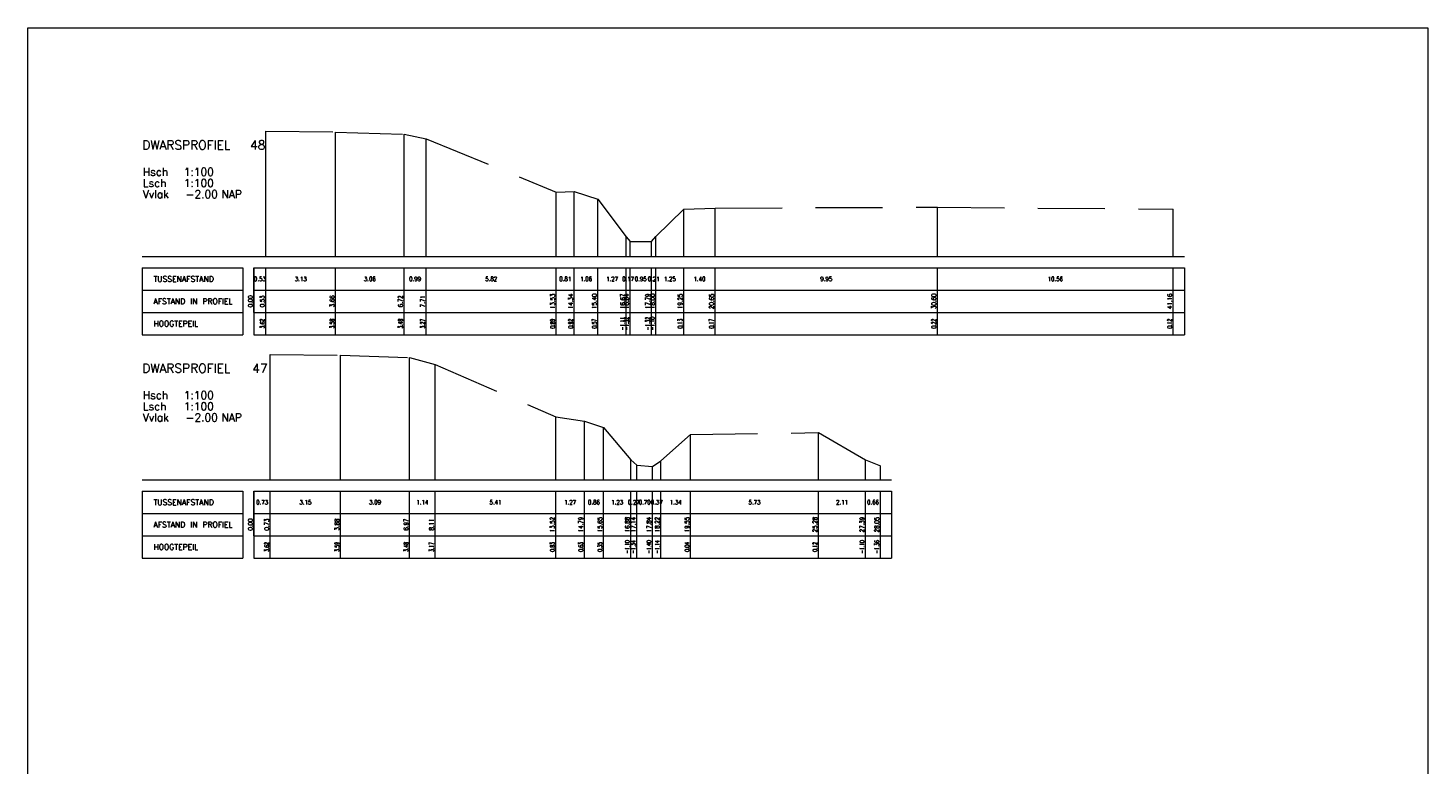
# Model space of a CAD drawing. Header units: metres. Extents: x 102665 to 103901, y 415762 to 419767.
# Tile 25 of 93: x 103575 to 103637, y 417520 to 417553. Entities that reach past the tile are written whole.
import ezdxf
from ezdxf.enums import TextEntityAlignment as Align

# ---------------------------------------------------------------- set-up
doc = ezdxf.new("R2010")
doc.units = ezdxf.units.M
doc.header["$MEASUREMENT"] = 0
doc.linetypes.add('HIDDEN', pattern=[4.5, 3, -1.5])
for name, color, linetype, lineweight in [('DTM-dwarsprofiel', 7, 'Continuous', 0), ('DTM-profiellijn', 7, 'Continuous', 0), ('DTM_01-10-2013_terrestrisch', 165, 'Continuous', 0)]:
    doc.layers.add(name, color=color, linetype=linetype, lineweight=lineweight)
doc.styles.get("Standard").update_dxf_attribs({"font": 'txt.shx'})

msp = doc.modelspace()

# ---------------------------------------------------------------- linework, layer by layer
at = {"layer": 'DTM-dwarsprofiel', "linetype": 'Continuous'}
for p, q in [((103579.747, 417542.519), (103626.408, 417542.519)), ((103584.747, 417541.019), (103584.747, 417542.019)), ((103585.28, 417541.019), (103585.28, 417542.019)), ((103588.405, 417541.019), (103588.405, 417542.019)), ((103591.467, 417541.019), (103591.467, 417542.019)), ((103592.458, 417541.019), (103592.458, 417542.019)), ((103598.28, 417541.019), (103598.28, 417542.019)), ((103599.089, 417541.019), (103599.089, 417542.019)), ((103600.15, 417541.019), (103600.15, 417542.019)), ((103601.416, 417541.019), (103601.416, 417542.019)), ((103601.585, 417541.019), (103601.585, 417542.019)), ((103602.54, 417541.019), (103602.54, 417542.019)), ((103602.745, 417541.019), (103602.745, 417542.019)), ((103603.993, 417541.019), (103603.993, 417542.019)), ((103605.395, 417541.019), (103605.395, 417542.019)), ((103615.347, 417541.019), (103615.347, 417542.019)), ((103625.908, 417541.019), (103625.908, 417542.019)), ((103579.747, 417532.519), (103613.298, 417532.519)), ((103584.747, 417531.019), (103584.747, 417532.019)), ((103585.478, 417531.019), (103585.478, 417532.019)), ((103588.625, 417531.019), (103588.625, 417532.019)), ((103591.716, 417531.019), (103591.716, 417532.019)), ((103592.859, 417531.019), (103592.859, 417532.019)), ((103598.269, 417531.019), (103598.269, 417532.019)), ((103599.54, 417531.019), (103599.54, 417532.019)), ((103600.398, 417531.019), (103600.398, 417532.019)), ((103601.623, 417531.019), (103601.623, 417532.019)), ((103601.89, 417531.019), (103601.89, 417532.019)), ((103602.591, 417531.019), (103602.591, 417532.019)), ((103602.964, 417531.019), (103602.964, 417532.019)), ((103604.299, 417531.019), (103604.299, 417532.019)), ((103610.024, 417531.019), (103610.024, 417532.019)), ((103612.133, 417531.019), (103612.133, 417532.019)), ((103612.798, 417531.019), (103612.798, 417532.019))]:
    msp.add_line(p, q, dxfattribs=at)
at = {"layer": 'DTM-dwarsprofiel', "color": 7, "linetype": 'Continuous'}
for p, q in [((103579.747, 417542.019), (103579.747, 417539.019)), ((103579.747, 417542.019), (103584.247, 417542.019)), ((103584.247, 417542.019), (103584.247, 417539.019)), ((103584.747, 417542.019), (103584.747, 417539.019)), ((103584.747, 417542.019), (103626.408, 417542.019)), ((103626.408, 417542.019), (103626.408, 417539.019)), ((103579.747, 417541.019), (103584.247, 417541.019)), ((103584.747, 417540.019), (103584.747, 417541.019)), ((103584.747, 417541.019), (103626.408, 417541.019)), ((103585.28, 417540.019), (103585.28, 417541.019)), ((103588.405, 417540.019), (103588.405, 417541.019)), ((103591.467, 417540.019), (103591.467, 417541.019)), ((103592.458, 417540.019), (103592.458, 417541.019)), ((103598.28, 417540.019), (103598.28, 417541.019)), ((103599.089, 417540.019), (103599.089, 417541.019)), ((103600.15, 417540.019), (103600.15, 417541.019)), ((103601.416, 417540.019), (103601.416, 417541.019)), ((103601.585, 417540.019), (103601.585, 417541.019)), ((103602.54, 417540.019), (103602.54, 417541.019)), ((103602.745, 417540.019), (103602.745, 417541.019)), ((103603.993, 417540.019), (103603.993, 417541.019)), ((103605.395, 417540.019), (103605.395, 417541.019)), ((103615.347, 417540.019), (103615.347, 417541.019)), ((103625.908, 417540.019), (103625.908, 417541.019)), ((103579.747, 417540.019), (103584.247, 417540.019)), ((103584.747, 417540.019), (103626.408, 417540.019)), ((103585.28, 417539.019), (103585.28, 417540.019)), ((103588.405, 417539.019), (103588.405, 417540.019)), ((103591.467, 417539.019), (103591.467, 417540.019)), ((103592.458, 417539.019), (103592.458, 417540.019)), ((103598.28, 417539.019), (103598.28, 417540.019)), ((103599.089, 417539.019), (103599.089, 417540.019)), ((103600.15, 417539.019), (103600.15, 417540.019)), ((103601.416, 417539.019), (103601.416, 417540.019)), ((103601.585, 417539.019), (103601.585, 417540.019)), ((103602.54, 417539.019), (103602.54, 417540.019)), ((103602.745, 417539.019), (103602.745, 417540.019)), ((103603.993, 417539.019), (103603.993, 417540.019)), ((103605.395, 417539.019), (103605.395, 417540.019)), ((103615.347, 417539.019), (103615.347, 417540.019)), ((103625.908, 417539.019), (103625.908, 417540.019)), ((103579.747, 417539.019), (103584.247, 417539.019)), ((103584.747, 417539.019), (103626.408, 417539.019)), ((103579.747, 417532.019), (103579.747, 417529.019)), ((103579.747, 417532.019), (103584.247, 417532.019)), ((103584.247, 417532.019), (103584.247, 417529.019)), ((103584.747, 417532.019), (103584.747, 417529.019)), ((103584.747, 417532.019), (103613.298, 417532.019)), ((103613.298, 417532.019), (103613.298, 417529.019)), ((103579.747, 417531.019), (103584.247, 417531.019)), ((103584.747, 417530.019), (103584.747, 417531.019)), ((103584.747, 417531.019), (103613.298, 417531.019)), ((103585.478, 417530.019), (103585.478, 417531.019)), ((103588.625, 417530.019), (103588.625, 417531.019)), ((103591.716, 417530.019), (103591.716, 417531.019)), ((103592.859, 417530.019), (103592.859, 417531.019)), ((103598.269, 417530.019), (103598.269, 417531.019)), ((103599.54, 417530.019), (103599.54, 417531.019)), ((103600.398, 417530.019), (103600.398, 417531.019)), ((103601.623, 417530.019), (103601.623, 417531.019)), ((103601.89, 417530.019), (103601.89, 417531.019)), ((103602.591, 417530.019), (103602.591, 417531.019)), ((103602.964, 417530.019), (103602.964, 417531.019)), ((103604.299, 417530.019), (103604.299, 417531.019)), ((103610.024, 417530.019), (103610.024, 417531.019)), ((103612.133, 417530.019), (103612.133, 417531.019)), ((103612.798, 417530.019), (103612.798, 417531.019)), ((103579.747, 417530.019), (103584.247, 417530.019)), ((103584.747, 417530.019), (103613.298, 417530.019)), ((103585.478, 417529.019), (103585.478, 417530.019)), ((103588.625, 417529.019), (103588.625, 417530.019)), ((103591.716, 417529.019), (103591.716, 417530.019)), ((103592.859, 417529.019), (103592.859, 417530.019)), ((103598.269, 417529.019), (103598.269, 417530.019)), ((103599.54, 417529.019), (103599.54, 417530.019)), ((103600.398, 417529.019), (103600.398, 417530.019)), ((103601.623, 417529.019), (103601.623, 417530.019)), ((103601.89, 417529.019), (103601.89, 417530.019)), ((103602.591, 417529.019), (103602.591, 417530.019)), ((103602.964, 417529.019), (103602.964, 417530.019)), ((103604.299, 417529.019), (103604.299, 417530.019)), ((103610.024, 417529.019), (103610.024, 417530.019)), ((103612.133, 417529.019), (103612.133, 417530.019)), ((103612.798, 417529.019), (103612.798, 417530.019)), ((103579.747, 417529.019), (103584.247, 417529.019)), ((103584.747, 417529.019), (103613.298, 417529.019))]:
    msp.add_line(p, q, dxfattribs=at)
at = {"layer": 'DTM-profiellijn', "linetype": 'Continuous'}
for p, q in [((103585.28, 417542.519), (103585.28, 417548.143)), ((103588.405, 417542.519), (103588.405, 417548.099)), ((103591.467, 417542.519), (103591.467, 417548)), ((103592.458, 417542.519), (103592.458, 417547.792)), ((103598.28, 417542.519), (103598.28, 417545.406)), ((103599.089, 417542.519), (103599.089, 417545.439)), ((103600.15, 417542.519), (103600.15, 417545.087)), ((103603.993, 417542.519), (103603.993, 417544.651)), ((103605.395, 417542.519), (103605.395, 417544.691)), ((103615.347, 417542.519), (103615.347, 417544.738)), ((103625.908, 417542.519), (103625.908, 417544.638)), ((103601.416, 417542.519), (103601.416, 417543.405)), ((103601.585, 417542.519), (103601.585, 417543.195)), ((103602.54, 417542.519), (103602.54, 417543.2)), ((103602.745, 417542.519), (103602.745, 417543.423)), ((103585.478, 417532.519), (103585.478, 417538.141)), ((103588.625, 417532.519), (103588.625, 417538.106)), ((103591.716, 417532.519), (103591.716, 417537.996)), ((103592.859, 417532.519), (103592.859, 417537.685)), ((103598.269, 417532.519), (103598.269, 417535.348)), ((103599.54, 417532.519), (103599.54, 417535.153)), ((103600.398, 417532.519), (103600.398, 417534.865)), ((103604.299, 417532.519), (103604.299, 417534.557)), ((103610.024, 417532.519), (103610.024, 417534.636)), ((103601.623, 417532.519), (103601.623, 417533.423)), ((103601.89, 417532.519), (103601.89, 417533.18)), ((103602.964, 417532.519), (103602.964, 417533.376)), ((103612.133, 417532.519), (103612.133, 417533.416)), ((103612.798, 417532.519), (103612.798, 417533.157)), ((103602.591, 417532.519), (103602.591, 417533.116))]:
    msp.add_line(p, q, dxfattribs=at)
at = {"layer": 'DTM-profiellijn', "color": 1, "linetype": 'HIDDEN'}
for points in [[(103585.28, 417548.143), (103588.405, 417548.099), (103591.467, 417548), (103592.458, 417547.792), (103598.28, 417545.406), (103599.089, 417545.439), (103600.15, 417545.087), (103601.416, 417543.405), (103601.585, 417543.195), (103602.54, 417543.2), (103602.745, 417543.423), (103603.993, 417544.651), (103605.395, 417544.691), (103615.347, 417544.738), (103625.908, 417544.638)], [(103585.478, 417538.141), (103588.625, 417538.106), (103591.716, 417537.996), (103592.859, 417537.685), (103598.269, 417535.348), (103599.54, 417535.153), (103600.398, 417534.865), (103601.623, 417533.423), (103601.89, 417533.18), (103602.591, 417533.116), (103602.964, 417533.376), (103604.299, 417534.557), (103610.024, 417534.636), (103612.133, 417533.416), (103612.798, 417533.157)]]:
    msp.add_lwpolyline(points, dxfattribs=at)
at = {"layer": 'DTM_01-10-2013_terrestrisch'}
msp.add_3dface([(103574.63, 417552.758), (103637.313, 417552.758), (103637.313, 417068.172), (103574.63, 417068.172)], dxfattribs=at)

# ---------------------------------------------------------------- texts
at = {"layer": 'DTM-dwarsprofiel', "color": 6, "linetype": 'ByBlock'}
for p in [(103579.747, 417547.519), (103579.747, 417537.519)]:
    msp.add_text('DWARSPROFIEL', height=0.4, dxfattribs=at).set_placement(p, align=Align.MIDDLE_LEFT)
at = {"layer": 'DTM-dwarsprofiel', "color": 7, "linetype": 'ByBlock'}
for s, p in [('Hsch', (103579.767, 417546.315)), ('Lsch', (103579.767, 417545.815)), ('Vvlak', (103579.767, 417545.315)), ('NAP', (103583.288, 417545.315)), ('Hsch', (103579.767, 417536.315)), ('Lsch', (103579.767, 417535.815)), ('Vvlak', (103579.767, 417535.315)), ('NAP', (103583.288, 417535.315))]:
    msp.add_text(s, height=0.35, dxfattribs=at).set_placement(p, align=Align.MIDDLE_LEFT)
at = {"layer": 'DTM-dwarsprofiel'}
for s, p in [('TUSSENAFSTAND', (103580.247, 417541.519)), ('AFSTAND IN PROFIEL', (103580.247, 417540.519)), ('HOOGTEPEIL', (103580.247, 417539.519)), ('TUSSENAFSTAND', (103580.247, 417531.519)), ('AFSTAND IN PROFIEL', (103580.247, 417530.519)), ('HOOGTEPEIL', (103580.247, 417529.519))]:
    msp.add_text(s, height=0.25, dxfattribs=at).set_placement(p, align=Align.MIDDLE_LEFT)
at = {"layer": 'DTM-dwarsprofiel', "width": 0.8}
for s, p in [('0.53', (103585.013, 417541.519)), ('3.13', (103586.842, 417541.519)), ('3.06', (103589.936, 417541.519)), ('0.99', (103591.962, 417541.519)), ('5.82', (103595.369, 417541.519)), ('0.81', (103598.685, 417541.519)), ('1.06', (103599.62, 417541.519)), ('1.27', (103600.783, 417541.519)), ('0.17', (103601.5, 417541.519)), ('0.95', (103602.063, 417541.519)), ('0.21', (103602.643, 417541.519)), ('1.25', (103603.369, 417541.519)), ('1.40', (103604.694, 417541.519)), ('9.95', (103610.371, 417541.519)), ('10.56', (103620.628, 417541.519)), ('0.73', (103585.113, 417531.519)), ('3.15', (103587.051, 417531.519)), ('3.09', (103590.17, 417531.519)), ('1.14', (103592.288, 417531.519)), ('5.41', (103595.564, 417531.519)), ('1.27', (103598.905, 417531.519)), ('0.86', (103599.969, 417531.519)), ('1.23', (103601.011, 417531.519)), ('0.27', (103601.757, 417531.519)), ('0.70', (103602.24, 417531.519)), ('0.37', (103602.777, 417531.519)), ('1.34', (103603.631, 417531.519)), ('5.73', (103607.161, 417531.519)), ('2.11', (103611.079, 417531.519)), ('0.66', (103612.465, 417531.519))]:
    msp.add_text(s, height=0.2, dxfattribs=at).set_placement(p, align=Align.MIDDLE_CENTER)
at = {"layer": 'DTM-dwarsprofiel', "color": 7}
for s, width, p in [('0.00', 0.8, (103584.747, 417540.519)), ('0.53', 0.8, (103585.28, 417540.519)), ('3.66', 0.8, (103588.405, 417540.519)), ('6.72', 0.8, (103591.467, 417540.519)), ('7.71', 0.8, (103592.458, 417540.519)), ('13.53', 0.8, (103598.28, 417540.519)), ('14.34', 0.8, (103599.089, 417540.519)), ('15.40', 0.8, (103600.15, 417540.519)), ('16.67', 0.8, (103601.416, 417540.519)), ('16.84', 0.8, (103601.585, 417540.519)), ('17.79', 0.8, (103602.54, 417540.519)), ('18.00', 0.8, (103602.745, 417540.519)), ('19.25', 0.8, (103603.993, 417540.519)), ('20.65', 0.8, (103605.395, 417540.519)), ('30.60', 0.8, (103615.347, 417540.519)), ('41.16', 0.8, (103625.908, 417540.519)), ('3.62', 0.6, (103585.28, 417539.519)), ('3.58', 0.6, (103588.405, 417539.519)), ('3.48', 0.6, (103591.467, 417539.519)), ('3.27', 0.6, (103592.458, 417539.519)), ('0.89', 0.6, (103598.28, 417539.519)), ('0.92', 0.6, (103599.089, 417539.519)), ('0.57', 0.6, (103600.15, 417539.519)), ('-1.11', 0.6, (103601.416, 417539.519)), ('-1.32', 0.6, (103601.585, 417539.519)), ('-1.32', 0.6, (103602.54, 417539.519)), ('-1.10', 0.6, (103602.745, 417539.519)), ('0.13', 0.6, (103603.993, 417539.519)), ('0.17', 0.6, (103605.395, 417539.519)), ('0.22', 0.6, (103615.347, 417539.519)), ('0.12', 0.6, (103625.908, 417539.519)), ('0.00', 0.8, (103584.747, 417530.519)), ('0.73', 0.8, (103585.478, 417530.519)), ('3.88', 0.8, (103588.625, 417530.519)), ('6.97', 0.8, (103591.716, 417530.519)), ('8.11', 0.8, (103592.859, 417530.519)), ('13.52', 0.8, (103598.269, 417530.519)), ('14.79', 0.8, (103599.54, 417530.519)), ('15.65', 0.8, (103600.398, 417530.519)), ('16.88', 0.8, (103601.623, 417530.519)), ('17.14', 0.8, (103601.89, 417530.519)), ('17.84', 0.8, (103602.591, 417530.519)), ('18.22', 0.8, (103602.964, 417530.519)), ('19.55', 0.8, (103604.299, 417530.519)), ('25.28', 0.8, (103610.024, 417530.519)), ('27.39', 0.8, (103612.133, 417530.519)), ('28.05', 0.8, (103612.798, 417530.519)), ('3.62', 0.6, (103585.478, 417529.519)), ('3.59', 0.6, (103588.625, 417529.519)), ('3.48', 0.6, (103591.716, 417529.519)), ('3.17', 0.6, (103592.859, 417529.519)), ('0.83', 0.6, (103598.269, 417529.519)), ('0.63', 0.6, (103599.54, 417529.519)), ('0.35', 0.6, (103600.398, 417529.519)), ('-1.10', 0.6, (103601.623, 417529.519)), ('-1.34', 0.6, (103601.89, 417529.519)), ('-1.40', 0.6, (103602.591, 417529.519)), ('-1.14', 0.6, (103602.964, 417529.519)), ('0.04', 0.6, (103604.299, 417529.519)), ('0.12', 0.6, (103610.024, 417529.519)), ('-1.10', 0.6, (103612.133, 417529.519)), ('-1.36', 0.6, (103612.798, 417529.519))]:
    msp.add_text(s, height=0.2, rotation=90, dxfattribs=dict(at, width=width)).set_placement(p, align=Align.BOTTOM_CENTER)
at = {"layer": 'DTM-dwarsprofiel', "color": 6, "linetype": 'ByBlock'}
for tag, p in [('48', (103584.575, 417547.519)), ('47', (103584.674, 417537.519))]:
    msp.add_attdef(tag, text='', height=0.4, dxfattribs=at).set_placement(p, align=Align.MIDDLE_LEFT)
at = {"layer": 'DTM-dwarsprofiel', "linetype": 'ByBlock'}
for tag, p in [('1:100', (103581.608, 417546.315)), ('1:100', (103581.608, 417545.815)), ('-2.00', (103581.688, 417545.315)), ('1:100', (103581.608, 417536.315)), ('1:100', (103581.608, 417535.815)), ('-2.00', (103581.688, 417535.315))]:
    msp.add_attdef(tag, text='', height=0.35, dxfattribs=at).set_placement(p, align=Align.MIDDLE_LEFT)

doc.saveas('drawing.dxf')
